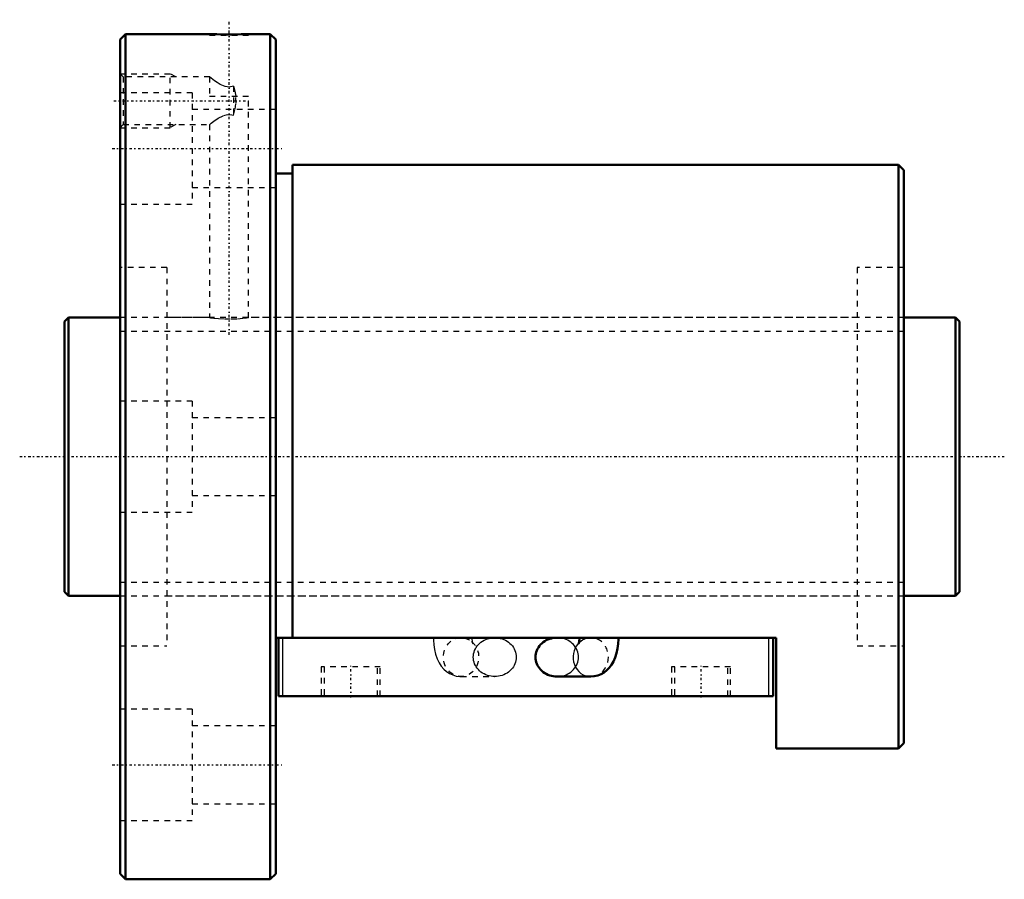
# Model space of a CAD drawing. Header units: millimetres. Extents: x -8 to 169, y -76 to 79.
import ezdxf

# ---------------------------------------------------------------- set-up
doc = ezdxf.new("R2010")
doc.units = ezdxf.units.MM
doc.linetypes.add('Center', pattern=[1.5, 0.45, -0.5, 0.05, -0.5])
doc.linetypes.add('Dashed', pattern=[2, 1, -1])
for name, color, linetype, lineweight in [('2d ConnectionPoints', 7, 'Continuous', 50), ('AM_0', 7, 'Continuous', 50), ('AM_4', 3, 'Continuous', 25), ('AM_5', 3, 'Continuous', 25), ('AM_7', 7, 'Center', 25), ('AM_9', 6, 'Dashed', 25)]:
    doc.layers.add(name, color=color, linetype=linetype, lineweight=lineweight)

# ---------------------------------------------------------------- blocks, each defined once
blk = doc.blocks.new('1_BNF_5020_2_5RR_Nut_0_in_BNF5020V_2_5RRG1_161LC0_000_rev_4')
at = {"layer": 'AM_0'}
for p, q in [((11, 76), (10, 75)), ((10, 75), (10, -75)), ((11, 76), (11, -76)), ((26.1, 76), (11, 76)), ((37, 76), (33.06, 76)), ((37, 76), (37, -76)), ((38, 75), (37, 76)), ((38, 75), (38, -75)), ((150, 52.5), (41, 52.5)), ((41, 52.5), (41, -32.55)), ((150, 52.5), (150, -52.5)), ((151, 51.5), (150, 52.5)), ((151, 51.5), (151, -51.5)), ((41, 50.9), (38, 50.9)), ((128, -32.55), (38, -32.55)), ((38.5, -43.05), (38.5, -32.55)), ((92.64, -32.55), (88.6, -32.55)), ((127.5, -43.05), (127.5, -32.55)), ((128, -52.5), (128, -32.55)), ((88.6, -39.55), (94.66, -39.55)), ((127.5, -43.05), (38.5, -43.05)), ((128, -52.5), (150, -52.5)), ((150, -52.5), (151, -51.5)), ((10, -75), (11, -76)), ((11, -76), (37, -76)), ((37, -76), (38, -75))]:
    blk.add_line(p, q, dxfattribs=at)
for points in [[(33.1, 76), (33.01, 76), (32.55, 75.98), (31.76, 75.95), (30.73, 75.93), (29.57, 75.92), (28.41, 75.93), (27.39, 75.95), (26.62, 75.98), (26.18, 76), (26.1, 76)], [(88.6, -32.55), (88.26, -32.56), (87.93, -32.6), (87.6, -32.67), (87.28, -32.76), (86.96, -32.88), (86.67, -33.02), (86.38, -33.18), (86.11, -33.37), (85.87, -33.58), (85.64, -33.8), (85.43, -34.04), (85.25, -34.3), (85.1, -34.57), (84.97, -34.85), (84.87, -35.14), (84.79, -35.44), (84.75, -35.75), (84.73, -36.05)], [(92.64, -32.55), (92.64, -32.74), (92.61, -33.09), (92.57, -33.38), (92.52, -33.56), (92.49, -33.65), (92.49, -33.67)], [(94.66, -39.55), (95.3, -39.5), (95.94, -39.35), (96.53, -39.11), (97.07, -38.79), (97.55, -38.4), (97.99, -37.95), (98.38, -37.42), (98.73, -36.82), (99.04, -36.12), (99.29, -35.33), (99.48, -34.5), (99.59, -33.66), (99.64, -32.81), (99.64, -32.55)], [(84.73, -36.05), (84.75, -36.35), (84.79, -36.66), (84.87, -36.96), (84.97, -37.25), (85.1, -37.53), (85.25, -37.8), (85.43, -38.06), (85.64, -38.3), (85.87, -38.52), (86.11, -38.73), (86.38, -38.92), (86.67, -39.08), (86.96, -39.22), (87.28, -39.34), (87.6, -39.43), (87.93, -39.5), (88.26, -39.54), (88.6, -39.55)]]:
    blk.add_lwpolyline(points, dxfattribs=at)
at = {"layer": 'AM_4'}
for p, q in [((39.3, -43.05), (39.3, -32.55)), ((126.7, -43.05), (126.7, -32.55))]:
    blk.add_line(p, q, dxfattribs=at)
blk.add_ellipse((94.66, -36.05), major_axis=(0, 3.5), ratio=0.906308, start_param=0.791085, end_param=3.144576, dxfattribs=at)
at = {"layer": 'AM_5', "linetype": 'Dashed'}
for p, q in [((10, 68.86), (19, 68.86)), ((19, 59.14), (19, 68.86)), ((20.01, 68.28), (19, 68.86)), ((10, 59.14), (19, 59.14)), ((20.01, 59.72), (19, 59.14))]:
    blk.add_line(p, q, dxfattribs=at)
at = {"layer": 'AM_7'}
for p, q in [((29.6, 21.93), (29.6, 78.58)), ((8.88, 64), (33.52, 64)), ((8.6, 55.43), (39.4, 55.43)), ((51.5, -43.31), (51.5, -37.54)), ((114.5, -43.31), (114.5, -37.54)), ((8.6, -55.43), (39.4, -55.43))]:
    blk.add_line(p, q, dxfattribs=at)
at = {"layer": 'AM_9'}
for p, q in [((26.1, 76), (26.1, 75.8)), ((26.1, 75.8), (33.1, 75.8)), ((33.1, 75.8), (33.1, 76)), ((10.58, 68.28), (10, 68.86)), ((26.13, 68.28), (10.58, 68.28)), ((10.58, 68.28), (10.58, 59.72)), ((26.1, 68.28), (26.1, 64.8)), ((30.4, 66.6), (30.4, 61.4)), ((23, 65.43), (10, 65.43)), ((23, 65.43), (23, 45.43)), ((26.1, 64.8), (33.1, 64.8)), ((33.1, 24.99), (33.1, 64.8)), ((38, 62.43), (23, 62.43)), ((10, 59.14), (10.58, 59.72)), ((10.58, 59.72), (26.13, 59.72)), ((26.1, 59.74), (26.1, 25)), ((23, 48.43), (38, 48.43)), ((10, 45.43), (23, 45.43)), ((18.4, 34), (10, 34)), ((18.4, 34), (18.4, -34)), ((142.6, 34), (142.6, -34)), ((151, 34), (142.6, 34)), ((26.1, 25), (18.4, 25)), ((142.6, 25), (33.06, 25)), ((23, 10), (10, 10)), ((23, 10), (23, -10)), ((38, 7), (23, 7)), ((23, -7), (38, -7)), ((10, -10), (23, -10)), ((18.4, -25), (142.6, -25)), ((71.34, -32.55), (71.74, -32.58)), ((77.4, -32.55), (71.34, -32.55)), ((71.74, -32.58), (71.81, -32.59)), ((94.66, -32.55), (92.64, -32.55)), ((93.91, -32.65), (93.98, -32.63)), ((94.5, -32.56), (94.66, -32.55)), ((10, -34), (18.4, -34)), ((142.6, -34), (151, -34)), ((56.8, -37.8), (46.2, -37.8)), ((46.2, -37.8), (46.2, -43.05)), ((46.7, -37.8), (46.7, -43.05)), ((56.3, -43.05), (56.3, -37.8)), ((56.8, -43.05), (56.8, -37.8)), ((119.8, -37.8), (109.2, -37.8)), ((109.2, -37.8), (109.2, -43.05)), ((109.7, -37.8), (109.7, -43.05)), ((119.3, -43.05), (119.3, -37.8)), ((119.8, -43.05), (119.8, -37.8)), ((71.34, -39.55), (77.4, -39.55)), ((23, -45.43), (10, -45.43)), ((23, -45.43), (23, -65.43)), ((38, -48.43), (23, -48.43)), ((23, -62.43), (38, -62.43)), ((10, -65.43), (23, -65.43))]:
    blk.add_line(p, q, dxfattribs=at)
for points in [[(30.4, 66.6), (29.65, 66.47), (28.88, 66.57), (27.99, 66.95), (27.45, 67.28), (26.96, 67.61), (26.38, 68.06), (26.13, 68.26), (26.1, 68.28)], [(30.4, 66.6), (30.65, 65.71), (30.83, 64.8)], [(30.4, 61.4), (30.69, 62.48), (30.87, 63.59), (30.83, 64.8)], [(26.1, 59.72), (26.14, 59.75), (26.39, 59.95), (26.86, 60.31), (27.65, 60.85), (28.63, 61.35), (29.35, 61.52), (30.11, 61.48), (30.4, 61.4)], [(26.1, 25), (26.3, 24.97), (26.86, 24.91), (27.73, 24.82), (28.82, 24.77), (29.99, 24.76), (31.11, 24.8), (32.06, 24.88), (32.75, 24.95), (33.08, 25), (33.1, 25)], [(66.36, -32.55), (66.37, -33.01), (66.43, -33.85), (66.56, -34.69), (66.76, -35.51), (67.05, -36.34), (67.39, -37.05), (67.78, -37.66), (68.23, -38.19), (68.71, -38.63), (69.25, -38.99), (69.83, -39.26), (70.44, -39.45), (71.14, -39.54), (71.34, -39.55)], [(71.81, -32.59), (71.87, -32.6), (72.36, -32.74), (72.36, -32.74)], [(72.36, -32.74), (72.78, -32.95), (72.83, -32.98)], [(73.35, -33.43), (73.45, -33.56), (73.51, -33.65), (73.51, -33.67)], [(73.48, -33.56), (73.44, -33.41), (73.4, -33.16), (73.36, -32.84), (73.36, -32.55)], [(73.51, -33.67), (73.51, -33.66), (73.48, -33.58), (73.48, -33.56)], [(73.54, -36.05), (73.56, -35.75), (73.6, -35.44), (73.68, -35.14), (73.78, -34.85), (73.91, -34.57), (74.06, -34.3), (74.24, -34.04), (74.45, -33.8), (74.67, -33.58), (74.92, -33.37), (75.19, -33.18), (75.47, -33.02), (75.77, -32.88), (76.08, -32.76), (76.41, -32.67), (76.73, -32.6), (77.07, -32.56), (77.4, -32.55)], [(77.4, -32.55), (77.74, -32.56), (78.07, -32.6), (78.4, -32.67), (78.72, -32.76), (79.04, -32.88), (79.33, -33.02), (79.62, -33.18), (79.89, -33.37), (80.13, -33.58), (80.36, -33.8), (80.57, -34.04), (80.75, -34.3), (80.9, -34.57), (81.03, -34.85), (81.13, -35.14), (81.21, -35.44), (81.25, -35.75), (81.27, -36.05), (81.25, -36.35), (81.21, -36.66), (81.13, -36.96), (81.03, -37.25), (80.9, -37.53), (80.75, -37.8), (80.57, -38.06), (80.36, -38.3), (80.13, -38.52), (79.89, -38.73), (79.62, -38.92), (79.33, -39.08), (79.04, -39.22), (78.72, -39.34), (78.4, -39.43), (78.07, -39.5), (77.74, -39.54), (77.4, -39.55)], [(88.6, -39.55), (88.93, -39.54), (89.27, -39.5), (89.59, -39.43), (89.92, -39.34), (90.23, -39.22), (90.53, -39.08), (90.81, -38.92), (91.08, -38.73), (91.33, -38.52), (91.55, -38.3), (91.76, -38.06), (91.94, -37.8), (92.09, -37.53), (92.22, -37.25), (92.32, -36.96), (92.4, -36.66), (92.44, -36.35), (92.46, -36.05), (92.44, -35.75), (92.4, -35.44), (92.32, -35.14), (92.22, -34.85), (92.09, -34.57), (91.94, -34.3), (91.76, -34.04), (91.55, -33.8), (91.33, -33.58), (91.08, -33.37), (90.81, -33.18), (90.53, -33.02), (90.23, -32.88), (89.92, -32.76), (89.59, -32.67), (89.27, -32.6), (88.93, -32.56), (88.6, -32.55)], [(92.49, -33.67), (92.49, -33.66), (92.54, -33.57), (92.54, -33.57)], [(92.54, -33.57), (92.66, -33.41), (92.88, -33.2), (93.21, -32.96), (93.63, -32.74), (93.91, -32.65)], [(93.98, -32.63), (94.12, -32.6), (94.5, -32.56)], [(77.4, -39.55), (77.07, -39.54), (76.73, -39.5), (76.41, -39.43), (76.08, -39.34), (75.77, -39.22), (75.47, -39.08), (75.19, -38.92), (74.92, -38.73), (74.67, -38.52), (74.45, -38.3), (74.24, -38.06), (74.06, -37.8), (73.91, -37.53), (73.78, -37.25), (73.68, -36.96), (73.6, -36.66), (73.56, -36.35), (73.54, -36.05)]]:
    blk.add_lwpolyline(points, dxfattribs=at)
blk.add_ellipse((71.34, -36.05), major_axis=(0, 3.5), ratio=0.906308, dxfattribs=at)
for start_param, end_param in [(0.553381, 0.791085), (3.231728, 6.524206), (3.144576, 3.204943)]:
    blk.add_ellipse((94.66, -36.05), major_axis=(0, 3.5), ratio=0.906308, start_param=start_param, end_param=end_param, dxfattribs=at)
blk = doc.blocks.new('2_BNF_5020_2_5RR000_Shaft_0_in_BNF5020V_2_5RRG1_161LC0_000_rev_4')
at = {"layer": 'AM_0'}
for p, q in [((0.7, 25), (0, 24.3)), ((10, 25), (0.7, 25)), ((0.7, 25), (0.7, -25)), ((160.3, 25), (151, 25)), ((160.3, 25), (160.3, -25)), ((161, 24.3), (160.3, 25)), ((0, 24.3), (0, -24.3)), ((161, 24.3), (161, -24.3)), ((0, -24.3), (0.7, -25)), ((160.3, -25), (161, -24.3)), ((0.7, -25), (10, -25)), ((151, -25), (160.3, -25))]:
    blk.add_line(p, q, dxfattribs=at)
at = {"layer": 'AM_5', "linetype": 'Dashed'}
for p, q in [((10, 22.5465), (151, 22.5465)), ((10, -22.5465), (151, -22.5465))]:
    blk.add_line(p, q, dxfattribs=at)
at = {"layer": 'AM_7'}
blk.add_line((-8.05, 0), (169.05, 0), dxfattribs=at)
at = {"layer": 'AM_9'}
for p, q in [((151, 25), (10, 25)), ((10, -25), (151, -25))]:
    blk.add_line(p, q, dxfattribs=at)

msp = doc.modelspace()

# ---------------------------------------------------------------- linework, layer by layer
at = {"layer": '2d ConnectionPoints'}
for p in [(0, 0), (10, 0)]:
    msp.add_point(p, dxfattribs=at)

# ---------------------------------------------------------------- block references
for name in ['1_BNF_5020_2_5RR_Nut_0_in_BNF5020V_2_5RRG1_161LC0_000_rev_4', '2_BNF_5020_2_5RR000_Shaft_0_in_BNF5020V_2_5RRG1_161LC0_000_rev_4']:
    msp.add_blockref(name, (0, 0))

doc.saveas('drawing.dxf')
